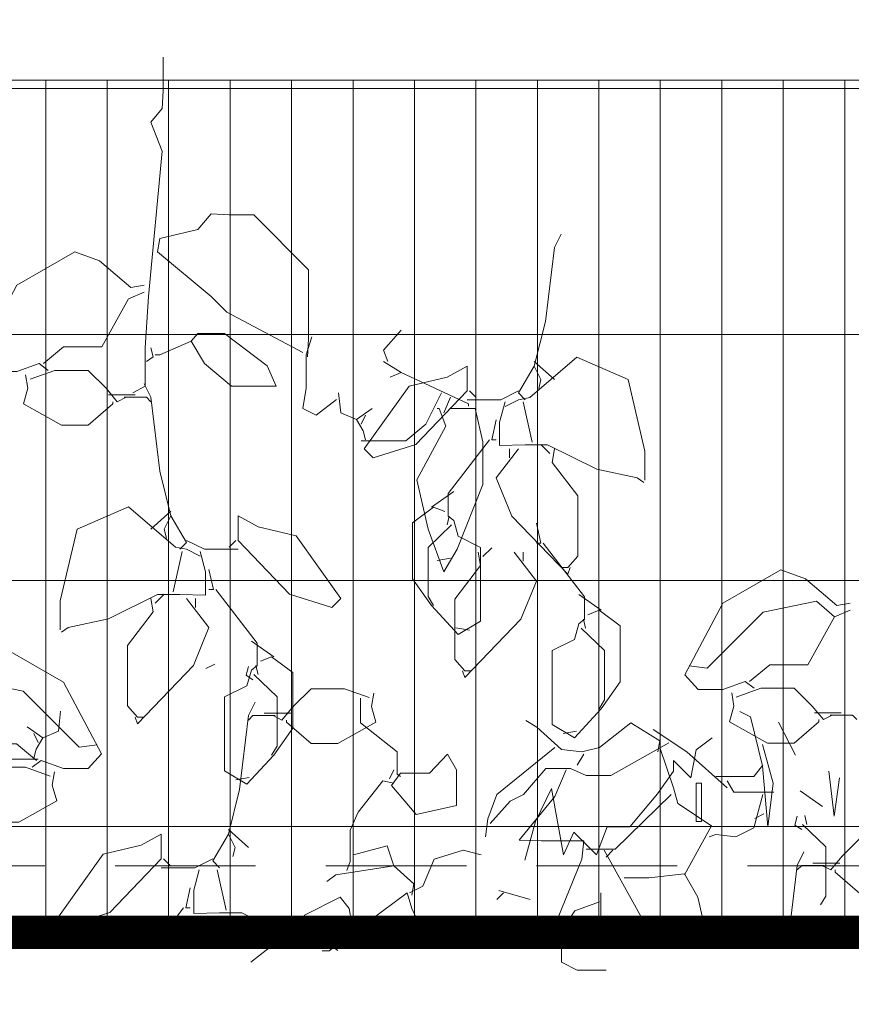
# Model space of a CAD drawing. Header units: millimetres. Extents: x 16698 to 93787, y -21104 to 39413.
# Tile 35 of 256: x 23389 to 23465, y 9741 to 9830. Entities that reach past the tile are written whole.
import ezdxf

# ---------------------------------------------------------------- set-up
doc = ezdxf.new("R2010")
doc.units = ezdxf.units.MM
doc.linetypes.add('HIDDEN', pattern=[9.525, 6.35, -3.175])
for name, color, linetype, lineweight in [('!MODUS_OPIS', 3, 'Continuous', 13), ('__MODUS_ŚCIANY', 2, 'Continuous', 35), ('_MODUS - zielen', 66, 'Continuous', 9), ('Hatch', 4, 'Continuous', 5), ('Widok', 1, 'Continuous', 15)]:
    doc.layers.add(name, color=color, linetype=linetype, lineweight=lineweight)

msp = doc.modelspace()

# ---------------------------------------------------------------- hatches: boundary and pattern name
at = {"layer": 'Hatch', "ltscale": 2, "true_color": 0xc7c7c7}
h = msp.add_hatch(dxfattribs=at)
h.set_pattern_fill('GRATE', color=9, scale=7, angle=90)
h.paths.add_polyline_path([(23182.90184, 9824.23322), (23670.94642, 9824.23322), (23670.94642, 9747.23322), (23182.90184, 9747.23322)])

# ---------------------------------------------------------------- linework, layer by layer
at = {"layer": '!MODUS_OPIS', "linetype": 'HIDDEN', "ltscale": 2}
msp.add_lwpolyline([(23639.40184, 9753.23322), (22997.375, 9753.23322)], dxfattribs=at)
at = {"layer": '__MODUS_ŚCIANY', "ltscale": 2, "const_width": 3}
msp.add_lwpolyline([(22482.72843, 9742.23322), (23135.03227, 9742.23322), (23219.34561, 9747.23322), (23815.53999, 9747.23322)], dxfattribs=at)
at = {"layer": '_MODUS - zielen', "transparency": 33554687}
for p, q in [((23455.53613, 9766.71796), (23454.57613, 9767.19796)), ((23456.61613, 9762.27796), (23455.53613, 9766.71796)), ((23459.61613, 9763.23796), (23458.05613, 9766.23796)), ((23450.61613, 9763.71796), (23452.05613, 9764.79796)), ((23450.13613, 9761.19796), (23450.61613, 9763.71796)), ((23456.61613, 9764.19796), (23457.57613, 9760.71796)), ((23448.57613, 9761.79796), (23448.57613, 9762.75796)), ((23448.57613, 9762.75796), (23450.13613, 9761.19796)), ((23457.09613, 9756.75796), (23456.61613, 9762.27796)), ((23447.13613, 9759.75796), (23448.57613, 9761.79796)), ((23463.09613, 9757.71796), (23462.61613, 9761.79796)), ((23463.57613, 9761.19796), (23463.09613, 9757.71796)), ((23436.09613, 9757.23796), (23437.53613, 9760.23796)), ((23437.53613, 9760.23796), (23438.61613, 9754.23796)), ((23450.61613, 9760.71796), (23451.09613, 9760.71796)), ((23450.61613, 9757.23796), (23450.61613, 9760.71796)), ((23451.09613, 9760.71796), (23451.09613, 9757.23796)), ((23457.57613, 9760.71796), (23457.09613, 9756.75796)), ((23444.61613, 9756.75796), (23447.13613, 9759.75796)), ((23435.13613, 9753.75796), (23436.09613, 9757.23796)), ((23441.61613, 9754.23796), (23442.57613, 9756.75796)), ((23442.57613, 9756.75796), (23444.61613, 9756.75796)), ((23451.09613, 9757.23796), (23450.61613, 9757.23796)), ((23438.61613, 9754.23796), (23439.57613, 9756.27796)), ((23439.57613, 9756.27796), (23441.61613, 9754.23796))]:
    msp.add_line(p, q, dxfattribs=at)
at = {"layer": '_MODUS - zielen', "transparency": 33554687, "elevation": -6681.00084}
for points in [[(23402.43822, 9826.30602), (23402.43822, 9823.2741), (23402.33777, 9821.65715), (23401.32699, 9820.4444), (23402.33777, 9817.81668), (23401.12502, 9804.67859), (23400.82154, 9800.02971), (23400.82154, 9796.59358), (23399.71018, 9795.98727)], [(23415.47533, 9799.22117), (23415.57684, 9800.83825), (23415.57684, 9807.10408), (23410.62488, 9812.05617), (23408.4011, 9812.05617), (23406.78428, 9812.15716), (23405.5714, 9810.74231), (23402.13487, 9809.9339), (23401.9329, 9808.72116), (23406.78428, 9804.67859), (23408.19913, 9803.26374), (23415.07139, 9799.62551)], [(23438.41129, 9810.31409), (23437.80432, 9809.10135), (23436.99644, 9802.43132), (23435.98567, 9798.38875), (23436.59158, 9797.176), (23436.38961, 9796.36746)], [(23392.02898, 9798.00843), (23391.2211, 9798.61486), (23389.19928, 9797.90744), (23386.9755, 9797.90744), (23385.76368, 9799.22117), (23389.19928, 9805.68923), (23394.45473, 9808.72116), (23396.67851, 9807.91262), (23399.50821, 9805.48713), (23400.72003, 9805.68923)], [(23400.72003, 9805.08292), (23399.30518, 9804.47649), (23396.88048, 9800.13083), (23393.44382, 9800.13083), (23391.62504, 9798.61486)], [(23404.96549, 9800.63602), (23406.17731, 9798.61486), (23408.60307, 9796.59358), (23412.64564, 9796.59358), (23411.83776, 9798.41276), (23407.99716, 9801.34357), (23405.5714, 9801.34357), (23404.96549, 9800.63602)], [(23423.96441, 9801.64666), (23422.34759, 9799.82761), (23422.75153, 9798.81697)], [(23404.96549, 9800.63602), (23402.13487, 9799.42327), (23401.73093, 9799.42327)], [(23415.87927, 9801.04035), (23415.37487, 9799.42327), (23415.37487, 9796.39148), (23415.07139, 9794.57229), (23416.28427, 9793.96599), (23418.10305, 9795.38083)], [(23401.32699, 9800.02971), (23401.52896, 9799.22117), (23400.92305, 9798.81697)], [(23422.34759, 9798.81697), (23423.96441, 9797.80632), (23422.95456, 9797.40212)], [(23445.99098, 9788.08048), (23445.99098, 9790.70794), (23444.47462, 9797.176), (23439.82614, 9799.19729), (23435.58067, 9795.55905), (23434.57082, 9795.35682), (23433.35794, 9794.75051)], [(23435.98567, 9798.79295), (23437.80432, 9797.176)], [(23390.00822, 9797.60422), (23390.21019, 9796.39148), (23389.80625, 9794.97663), (23393.24185, 9793.05633), (23395.66761, 9793.05633), (23397.89033, 9794.97663), (23397.89033, 9795.17873)], [(23390.41216, 9797.20002), (23392.63594, 9798.00843), (23395.66761, 9798.00843), (23397.28442, 9796.39148), (23398.29533, 9795.17873), (23399.10321, 9795.58294)], [(23429.92128, 9796.16536), (23425.2728, 9791.31438), (23421.4322, 9790.10177), (23420.62432, 9790.91017), (23424.66689, 9796.56956), (23428.1025, 9797.3781), (23429.92128, 9798.38875), (23429.92128, 9796.16536)], [(23423.96441, 9797.80632), (23430.02879, 9794.97663), (23430.02879, 9794.77453)], [(23435.98567, 9798.38875), (23434.57082, 9795.96326), (23435.17673, 9795.35682)], [(23400.72003, 9796.79568), (23401.32699, 9795.58294), (23402.13487, 9788.91291), (23403.14565, 9784.87034), (23402.53974, 9783.65759), (23402.74171, 9782.84905)], [(23399.91215, 9795.78504), (23397.48639, 9795.78504)], [(23418.30502, 9795.98727), (23418.50699, 9794.16809), (23419.92184, 9793.56178), (23421.33669, 9794.57229)], [(23427.60304, 9795.98727), (23426.18819, 9793.15745), (23424.36941, 9791.64148), (23420.32684, 9791.64148)], [(23434.57082, 9796.16536), (23432.954, 9795.35682), (23429.92128, 9795.35682)], [(23430.12431, 9796.16536), (23430.73022, 9795.55905)], [(23398.90124, 9795.58294), (23400.92305, 9795.58294), (23401.32699, 9795.17873)], [(23428.41198, 9795.58294), (23427.80501, 9794.16809)], [(23433.35794, 9795.15472), (23432.85249, 9793.33566), (23432.85249, 9791.21339), (23435.17673, 9791.26389), (23437.19841, 9791.26389), (23441.64492, 9789.09112), (23445.28355, 9788.28245), (23445.88946, 9787.87825)], [(23434.97476, 9795.15472), (23435.7837, 9791.51661)], [(23420.73078, 9793.96599), (23420.32684, 9793.15745)], [(23428.41198, 9794.57229), (23430.6347, 9794.57229), (23431.34213, 9791.5405), (23431.34213, 9787.70016), (23429.01789, 9781.83841), (23427.80501, 9779.81726), (23426.39016, 9783.65759), (23425.37926, 9788.10437), (23428.00698, 9792.95535), (23427.40107, 9794.57229), (23427.1991, 9794.57229)], [(23419.92184, 9793.56178), (23420.52881, 9792.55114), (23420.73078, 9791.7426)], [(23432.54901, 9793.53763), (23432.14507, 9791.71858), (23432.54901, 9791.71858)], [(23431.9431, 9791.71858), (23428.20401, 9786.8676), (23428.20401, 9784.84632), (23428.70946, 9784.44211), (23429.1134, 9783.02727), (23431.13416, 9782.01663), (23431.13416, 9775.3466), (23429.1134, 9774.13372), (23426.68765, 9776.76144), (23424.96932, 9779.18693), (23424.96932, 9784.23988), (23426.88962, 9785.65499), (23427.90053, 9785.25052)], [(23436.59158, 9791.31438), (23437.40038, 9790.50597)], [(23434.57082, 9790.91017), (23432.54901, 9788.28245), (23433.96385, 9784.84632), (23439.0172, 9779.59114), (23439.21917, 9780.19757)], [(23433.76188, 9790.91017), (23433.76188, 9790.10177)], [(23437.80432, 9790.91017), (23437.60235, 9789.6973), (23439.92659, 9786.66563), (23439.92659, 9781.20822), (23439.0172, 9780.19757), (23438.41129, 9780.19757)], [(23428.70946, 9787.06984), (23426.68765, 9785.65499)], [(23393.14034, 9774.56207), (23393.14034, 9777.18953), (23394.6567, 9783.65759), (23399.30518, 9785.67888), (23403.55065, 9782.04064), (23404.5605, 9781.83841), (23405.77337, 9781.2321)], [(23403.14565, 9785.27454), (23401.32699, 9783.65759)], [(23403.14565, 9784.87034), (23404.5605, 9782.44485), (23403.95459, 9781.83841)], [(23409.21003, 9782.64695), (23413.85851, 9777.79597), (23417.69911, 9776.58336), (23418.50699, 9777.39177), (23414.46442, 9783.05115), (23411.02882, 9783.85969), (23409.21003, 9784.87034), (23409.21003, 9782.64695)], [(23428.30447, 9784.84632), (23428.1025, 9784.03791)], [(23436.1835, 9784.21016), (23436.58744, 9782.39111), (23436.1835, 9782.39111)], [(23428.50644, 9784.03791), (23426.38417, 9782.01663), (23426.38417, 9777.56985), (23426.88962, 9776.76144)], [(23404.5605, 9782.64695), (23406.17731, 9781.83841), (23409.21003, 9781.83841)], [(23409.00701, 9782.64695), (23408.4011, 9782.04064)], [(23436.78941, 9782.39111), (23440.5285, 9777.54013), (23440.5285, 9775.51884), (23440.02304, 9775.11464), (23439.6191, 9773.69979), (23437.59835, 9772.68915), (23437.59835, 9766.01912), (23439.6191, 9764.80624), (23442.04486, 9767.43397), (23443.76319, 9769.85946), (23443.76319, 9774.9124), (23441.84289, 9776.32752), (23440.83198, 9775.92305)], [(23405.77337, 9781.63631), (23406.27883, 9779.81726), (23406.27883, 9777.69499), (23403.95459, 9777.74548), (23401.9329, 9777.74548), (23397.48639, 9775.57272), (23393.84776, 9774.76404), (23393.24185, 9774.35984)], [(23404.15656, 9781.63631), (23403.34762, 9777.9982)], [(23430.92818, 9781.5827), (23431.13015, 9780.36982), (23428.80591, 9777.33816), (23428.80591, 9771.88074), (23429.71531, 9770.8701), (23430.32122, 9770.8701)], [(23434.16169, 9781.5827), (23436.1835, 9778.95498), (23434.76865, 9775.51884), (23429.71531, 9770.26366), (23429.51334, 9770.8701)], [(23432.14093, 9781.9869), (23431.33212, 9781.17849)], [(23434.97062, 9781.5827), (23434.97062, 9780.77429)], [(23428.41198, 9781.02987), (23427.1991, 9780.8279)], [(23406.58231, 9780.01923), (23406.98625, 9778.20017), (23406.58231, 9778.20017)], [(23455.858, 9769.28233), (23455.05012, 9769.88877), (23453.02831, 9769.18134), (23450.80452, 9769.18134), (23449.5927, 9770.49507), (23453.02831, 9776.96313), (23458.28375, 9779.99506), (23460.50754, 9779.18652), (23463.33723, 9776.76103), (23464.54905, 9776.96313)], [(23407.18822, 9778.20017), (23410.92731, 9773.3492), (23410.92731, 9771.32791), (23410.42185, 9770.92371), (23410.01791, 9769.50886), (23407.99716, 9768.49822), (23407.99716, 9761.82819), (23410.01791, 9760.61531), (23412.44367, 9763.24303), (23414.162, 9765.66852), (23414.162, 9770.72147), (23412.2417, 9772.13658), (23411.23079, 9771.73211)], [(23401.32699, 9777.39177), (23401.52896, 9776.17889), (23399.20472, 9773.14723), (23399.20472, 9767.68981), (23400.11412, 9766.67917), (23400.72003, 9766.67917)], [(23404.5605, 9777.39177), (23406.58231, 9774.76404), (23405.16746, 9771.32791), (23400.11412, 9766.07273), (23399.91215, 9766.67917)], [(23402.53974, 9777.79597), (23401.73093, 9776.98756)], [(23405.36943, 9777.39177), (23405.36943, 9776.58336)], [(23440.02304, 9777.74236), (23442.04486, 9776.32752)], [(23463.1342, 9775.75039), (23461.51739, 9777.16523), (23456.66694, 9776.15459), (23451.61346, 9771.10151), (23449.99664, 9771.30361)], [(23464.54905, 9776.35683), (23463.1342, 9775.75039), (23460.70951, 9771.40473), (23457.27285, 9771.40473), (23455.45406, 9769.88877)], [(23440.42804, 9775.51884), (23440.63001, 9774.71043)], [(23428.91143, 9774.74016), (23430.12431, 9774.53792)], [(23440.22607, 9774.71043), (23442.34834, 9772.68915), (23442.34834, 9768.24237), (23441.84289, 9767.43397)], [(23410.42185, 9773.55143), (23412.44367, 9772.13658)], [(23390.5979, 9762.14342), (23391.40578, 9762.74985), (23393.4276, 9762.04243), (23395.65138, 9762.04243), (23396.8632, 9763.35616), (23393.4276, 9769.82422), (23388.17215, 9772.85615), (23385.94837, 9772.04761), (23383.11867, 9769.62212), (23381.90685, 9769.82422)], [(23407.11922, 9771.46894), (23406.31028, 9771.06474)], [(23410.15075, 9771.26684), (23409.94878, 9770.4583), (23410.55469, 9770.05409)], [(23410.82685, 9771.32791), (23411.02882, 9770.5195)], [(23383.3217, 9768.61148), (23384.93852, 9770.02632), (23389.78897, 9769.01568), (23394.84244, 9763.9626), (23396.45926, 9764.1647)], [(23410.62488, 9770.5195), (23412.74715, 9768.49822), (23412.74715, 9764.05144), (23412.2417, 9763.24303)], [(23381.90685, 9769.21791), (23383.3217, 9768.61148), (23385.7464, 9764.26582), (23389.18306, 9764.26582), (23391.00184, 9762.74985)], [(23421.06558, 9768.43714), (23418.8418, 9769.24555), (23415.81013, 9769.24555), (23414.19332, 9767.6286), (23413.18241, 9766.41586), (23412.37453, 9766.82006)], [(23454.24118, 9768.47392), (23456.46497, 9769.28233), (23459.49663, 9769.28233), (23461.11345, 9767.66538), (23462.12435, 9766.45263), (23462.93223, 9766.85684)], [(23421.46952, 9768.84135), (23421.26755, 9767.6286), (23421.67149, 9766.21376), (23418.23589, 9764.29346), (23415.81013, 9764.29346), (23413.58741, 9766.21376), (23413.58741, 9766.41586)], [(23420.26475, 9768.38991), (23420.26475, 9766.16652), (23423.59884, 9763.53893), (23423.59884, 9761.51764), (23423.90232, 9761.31554)], [(23453.83724, 9768.87812), (23454.03921, 9767.66538), (23453.63527, 9766.25053), (23457.07088, 9764.33023), (23459.49663, 9764.33023), (23461.71936, 9766.25053), (23461.71936, 9766.45263)], [(23410.75771, 9768.03281), (23410.15075, 9766.82006), (23409.34287, 9760.15003), (23408.33209, 9756.10746), (23408.938, 9754.89472), (23408.73603, 9754.08618)], [(23383.8747, 9767.2244), (23385.28955, 9764.39457), (23387.10833, 9762.87861), (23391.1509, 9762.87861)], [(23393.17272, 9767.2244), (23392.97075, 9765.40522), (23391.5559, 9764.79891), (23390.14105, 9765.80942)], [(23412.5765, 9766.82006), (23410.55469, 9766.82006), (23410.15075, 9766.41586)], [(23411.56559, 9767.02216), (23413.99135, 9767.02216)], [(23463.74117, 9767.05894), (23461.31542, 9767.05894)], [(23462.73026, 9766.85684), (23464.75208, 9766.85684), (23465.15602, 9766.45263)], [(23435.2211, 9766.36862), (23436.232, 9765.76218), (23438.45579, 9763.74103), (23440.27457, 9763.53893), (23441.89139, 9763.94313), (23444.72095, 9766.16652), (23447.34868, 9764.54944), (23447.14671, 9763.53893)], [(23446.74277, 9765.56008), (23449.77443, 9763.53893), (23453.41306, 9760.3049)], [(23390.74696, 9765.20311), (23391.1509, 9764.39457)], [(23391.5559, 9764.79891), (23390.94893, 9763.78827), (23390.74696, 9762.97973)], [(23439.82107, 9765.41268), (23438.6082, 9765.21045)], [(23437.84882, 9763.94313), (23432.59337, 9759.69846), (23431.78549, 9757.47507), (23431.58352, 9755.85812)], [(23448.15761, 9764.34734), (23442.90217, 9761.41653), (23440.67851, 9761.41653), (23439.26367, 9762.02296), (23437.04094, 9762.02296), (23435.01913, 9759.69846), (23433.80625, 9759.09215), (23431.98746, 9757.07087)], [(23447.34868, 9763.94313), (23448.56155, 9760.3049), (23448.96549, 9758.89005), (23451.99821, 9756.86877), (23449.57246, 9752.42199)], [(23423.90232, 9761.61863), (23426.53005, 9761.61863), (23428.14686, 9763.33669), (23428.9558, 9761.92185), (23428.9558, 9758.68795), (23425.31717, 9757.87941), (23423.09444, 9760.507), (23423.90232, 9761.61863)], [(23440.47654, 9763.33669), (23439.87063, 9762.32618)], [(23392.21472, 9761.33501), (23389.99094, 9762.14342), (23386.95927, 9762.14342), (23385.34246, 9760.52647), (23384.33155, 9759.31372), (23383.52367, 9759.71793)], [(23423.29641, 9761.92185), (23422.89142, 9761.11344)], [(23438.85973, 9761.92185), (23437.84882, 9759.49636), (23434.61519, 9755.5549), (23436.63594, 9755.50441), (23440.47654, 9755.50441), (23440.27457, 9753.83684), (23438.05079, 9748.37969), (23437.44488, 9747.36904), (23436.83897, 9747.57115)], [(23452.40215, 9761.31554), (23455.83776, 9761.31554), (23456.64669, 9762.32618)], [(23392.61866, 9761.73921), (23392.41669, 9760.52647), (23392.82063, 9759.11162), (23389.38503, 9757.19132), (23386.95927, 9757.19132), (23384.73655, 9759.11162), (23384.73655, 9759.31372)], [(23410.21988, 9761.22175), (23409.00701, 9761.01951)], [(23423.29641, 9760.7091), (23422.28551, 9760.9112), (23420.06172, 9758.08151), (23419.3543, 9756.46443), (23419.3543, 9753.63474), (23419.05187, 9752.8262)], [(23453.41306, 9760.9112), (23454.01897, 9759.90069), (23457.05063, 9759.90069), (23457.6576, 9759.90069)], [(23448.35958, 9759.69846), (23443.30611, 9754.7465), (23440.67851, 9754.7465)], [(23456.64669, 9759.69846), (23455.83776, 9756.66653), (23454.22094, 9755.85812), (23452.40215, 9756.06023), (23451.79519, 9755.85812)], [(23402.26771, 9753.88408), (23397.61923, 9749.0331), (23393.77863, 9747.82048), (23392.97075, 9748.62889), (23397.01332, 9754.28828), (23400.44892, 9755.09682), (23402.26771, 9756.10746), (23402.26771, 9753.88408)], [(23408.33209, 9756.10746), (23406.91725, 9753.68197), (23407.52316, 9753.07553)], [(23408.33209, 9756.51167), (23410.15075, 9754.89472)], [(23419.65778, 9754.24104), (23422.68945, 9755.04958), (23423.29641, 9753.23053)], [(23431.17853, 9754.24104), (23429.56171, 9754.64538), (23426.93399, 9753.83684), (23425.92414, 9751.41148), (23424.71126, 9750.80518)], [(23442.29626, 9754.64538), (23446.1358, 9747.77325), (23446.83787, 9747.23322)], [(23443.10414, 9754.64538), (23442.49823, 9754.03894)], [(23406.91725, 9753.88408), (23405.30043, 9753.07553), (23402.26771, 9753.07553)], [(23402.47074, 9753.88408), (23403.07664, 9753.27777)], [(23424.91323, 9750.60294), (23425.1152, 9751.61358), (23423.29641, 9753.23053), (23418.04097, 9752.42199), (23417.23203, 9751.81569)], [(23405.70437, 9752.87343), (23405.19892, 9751.05438), (23405.19892, 9748.93211), (23407.52316, 9748.9826), (23409.54484, 9748.9826), (23413.99135, 9746.80984), (23417.62998, 9746.00117), (23418.23589, 9745.59696)], [(23407.32119, 9752.87343), (23408.13012, 9749.23533)], [(23451.58602, 9747.23322), (23451.18928, 9748.58179), (23450.78534, 9750.40084), (23449.57246, 9752.52311), (23446.33777, 9752.1694), (23444.11504, 9752.1694)], [(23404.89543, 9751.25635), (23404.49149, 9749.4373), (23404.89543, 9749.4373)], [(23419.45581, 9748.17745), (23419.25384, 9749.3902), (23418.44491, 9750.40084), (23415.21127, 9748.78389), (23415.41324, 9747.16694), (23412.17961, 9745.9542), (23410.35976, 9744.53922)], [(23426.53005, 9745.9542), (23424.91323, 9749.3902), (23424.50929, 9750.80518), (23417.434, 9745.54986), (23416.82809, 9745.54986)], [(23433.20034, 9750.80518), (23432.59337, 9750.19874)], [(23432.7964, 9751.00728), (23435.62609, 9750.19874)], [(23441.9929, 9750.80518), (23441.9929, 9747.77325), (23442.02646, 9747.23322)], [(23441.89139, 9749.99663), (23439.66866, 9749.18809), (23438.45579, 9747.36904), (23438.45579, 9744.53922), (23439.87063, 9743.83179), (23442.49823, 9743.83179)], [(23404.28952, 9749.4373), (23402.59064, 9747.23322)]]:
    msp.add_lwpolyline(points, dxfattribs=at)
at = {"layer": '_MODUS - zielen', "transparency": 33554687}
for points in [[(23460.03115, 9760.01612), (23462.05297, 9758.60127)], [(23456.72852, 9757.93363), (23455.91958, 9757.52942)], [(23459.76005, 9757.73152), (23459.55808, 9756.92298), (23460.16399, 9756.51878)], [(23460.43615, 9757.7926), (23460.63812, 9756.98419)], [(23460.23418, 9756.98419), (23462.35645, 9754.9629), (23462.35645, 9750.51613), (23461.851, 9749.70772)], [(23470.67488, 9754.90183), (23468.4511, 9755.71024), (23465.41943, 9755.71024), (23463.80262, 9754.09329), (23462.79171, 9752.88054), (23461.98383, 9753.28475)], [(23471.07882, 9755.30603), (23470.87685, 9754.09329), (23471.28079, 9752.67844), (23467.84519, 9750.75814), (23465.41943, 9750.75814), (23463.19671, 9752.67844), (23463.19671, 9752.88054)], [(23460.36701, 9754.49749), (23459.76005, 9753.28475), (23459.02708, 9747.23322)], [(23462.1858, 9753.28475), (23460.16399, 9753.28475), (23459.76005, 9752.88054)], [(23461.17489, 9753.48685), (23463.60065, 9753.48685)]]:
    msp.add_lwpolyline(points, dxfattribs=at)
at = {"layer": 'Widok', "ltscale": 2}
msp.add_lwpolyline([(23182.90184, 9832.23322), (23670.94642, 9832.23322), (23670.94642, 9824.23322), (23182.90184, 9824.23322)], close=True, dxfattribs=at)

doc.saveas('drawing.dxf')
